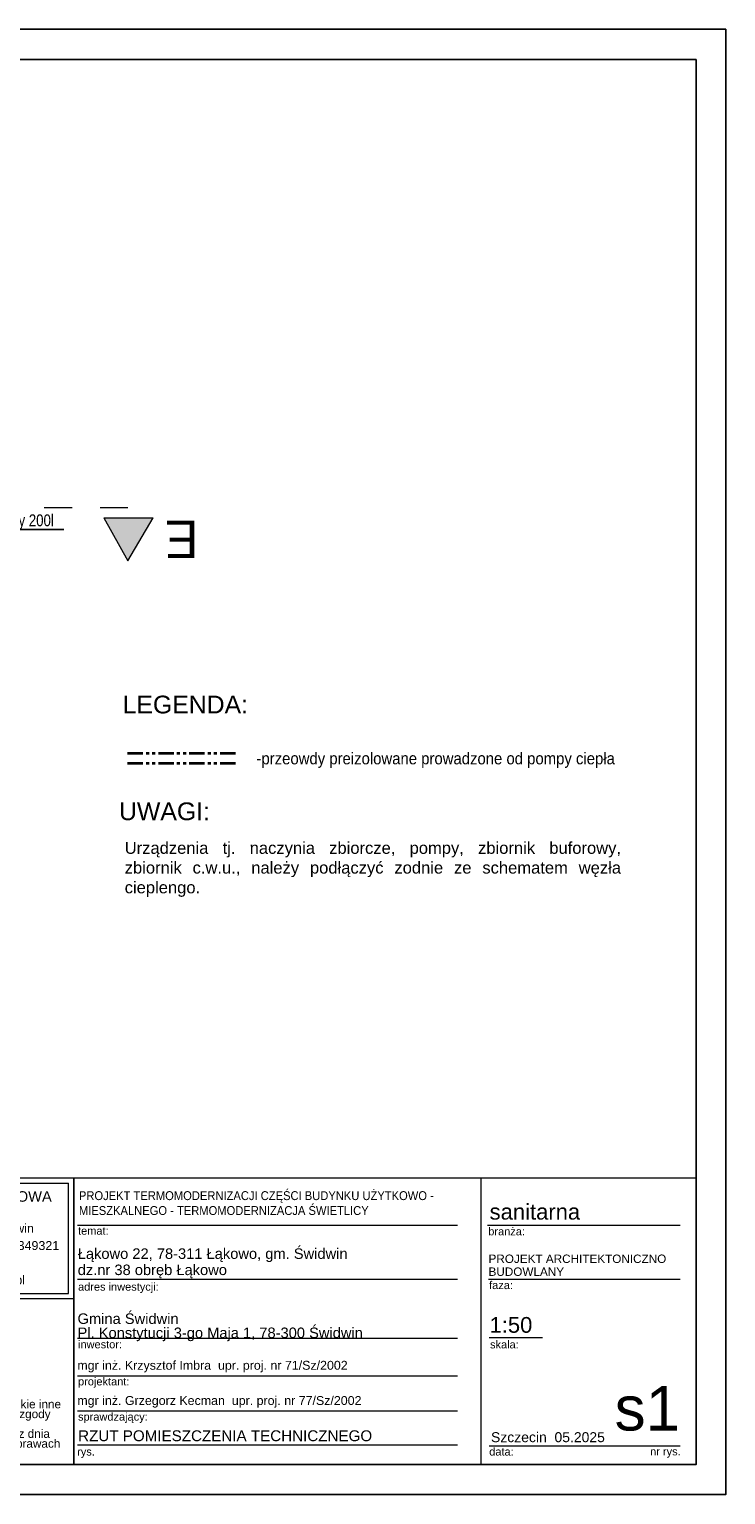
# Model space of a CAD drawing. Extents: x -528673 to -468586, y 24609 to 131944.
# Tile 8 of 87: x -514729 to -507673, y 24609 to 39459. Entities that reach past the tile are written whole.
import ezdxf
from ezdxf import colors
from ezdxf.entities.mleader import LeaderData, LeaderLine
from ezdxf.math import Vec2, Vec3

# ---------------------------------------------------------------- set-up
doc = ezdxf.new("R2010")
doc.units = 0
doc.header["$MEASUREMENT"] = 0
doc.linetypes.add('Dashed', pattern=[564.444447, 282.222223, -282.222223])
doc.linetypes.add('PHANTOM2', pattern=[1.25, 0.625, -0.125, 0.125, -0.125, 0.125, -0.125])
doc.layers.get('0').update_dxf_attribs({"color": 252})
for name, color, linetype, lineweight in [('#CIEPŁO', 1, 'Continuous', 30), ('ARCH TABELA_Nr_Pióra__1', 252, 'Continuous', 25), ('ARCH TABELA_Nr_Pióra__21', 252, 'Continuous', 9), ('ARCH TABELA_Nr_Pióra__7', 252, 'Continuous', 13), ('INWENT OPISY_Nr_Pióra__21', 252, 'Continuous', 9), ('INWENT OPISY_Nr_Pióra__41', 252, 'Continuous', 15)]:
    doc.layers.add(name, color=color, linetype=linetype, lineweight=lineweight)
for name, color, linetype in [('#opisy', 7, 'Continuous'), ('#PODKŁAD', 252, 'Continuous'), ('_TABELA', 7, 'Continuous'), ('IS_Text_Konstrukcji', 7, 'Continuous')]:
    doc.layers.add(name, color=color, linetype=linetype)
doc.styles.add('GENERATED_STYLE_5', font='txt')
doc.styles.add('GENERATED_STYLE_7', font='arial.ttf')
doc.styles.add('GENERATED_STYLE_8', font='arial.ttf')
doc.styles.add('GENERATED_STYLE_9', font='arial.ttf')
doc.styles.get("Standard").update_dxf_attribs({"font": 'arial.ttf', "bigfont": 'BIGFONT.SHX'})

# ---------------------------------------------------------------- blocks, each defined once
blk = doc.blocks.new('PIWNICA')
at = {"layer": 'INWENT OPISY_Nr_Pióra__21', "linetype": 'Continuous', "lineweight": 15}
blk.add_hatch(color=252, dxfattribs=at).paths.add_polyline_path([(-513730, 34072), (-513974, 34508), (-513474, 34508)], flags=0)
at = {"layer": 'INWENT OPISY_Nr_Pióra__41', "color": 252, "linetype": 'Dashed', "lineweight": 15}
blk.add_line((-513730, 34608), (-514830, 34608), dxfattribs=at)
at = {"layer": 'INWENT OPISY_Nr_Pióra__41', "color": 252, "linetype": 'Continuous', "lineweight": 15}
for p, q in [((-513974, 34508), (-513474, 34508)), ((-513974, 34508), (-513730, 34072)), ((-513730, 34072), (-513474, 34508))]:
    blk.add_line(p, q, dxfattribs=at)
at = {"layer": 'INWENT OPISY_Nr_Pióra__21', "color": 252, "linetype": 'Continuous', "lineweight": 15, "insert": (-513185, 34101), "char_height": 380, "attachment_point": 2, "rotation": 180, "style": 'GENERATED_STYLE_5'}
blk.add_mtext('{E}', dxfattribs=at)

msp = doc.modelspace()

# ---------------------------------------------------------------- linework, layer by layer
at = {"layer": 'ARCH TABELA_Nr_Pióra__21', "color": 0, "linetype": 'Continuous'}
for p, q in [((-510154, 27819), (-510154, 24914)), ((-507973, 27819), (-507973, 24914)), ((-510085, 27341), (-508135, 27341)), ((-510076, 26794), (-508135, 26794)), ((-510070, 26203), (-509530, 26203)), ((-514240, 25457), (-510391, 25457)), ((-514240, 25114), (-510391, 25114)), ((-510070, 25105), (-508929, 25105)), ((-508929, 25105), (-508135, 25105)), ((-516723, 24914), (-514277, 24914)), ((-507973, 24914), (-514277, 24914))]:
    msp.add_line(p, q, dxfattribs=at)

# ---------------------------------------------------------------- block references
at = {"layer": '#PODKŁAD'}
msp.add_blockref('PIWNICA', (0, 0), dxfattribs=at)

# ---------------------------------------------------------------- texts
at = {"layer": '#opisy', "lineweight": -3, "insert": (-512427, 32330), "char_height": 120, "width": 5013.14, "attachment_point": 1}
msp.add_mtext('{\\Fromans|c238;\\W0.8; \\P}\\W0.9;-przeowdy preizolowane prowadzone od pompy ciepła ', dxfattribs=at)
at = {"layer": 'ARCH TABELA_Nr_Pióra__1', "color": 0, "linetype": 'Continuous', "insert": (-514234, 25261), "char_height": 110, "attachment_point": 1, "style": 'GENERATED_STYLE_9'}
msp.add_mtext('RZUT POMIESZCZENIA TECHNICZNEGO', dxfattribs=at)
at = {"layer": 'ARCH TABELA_Nr_Pióra__7', "color": 0, "linetype": 'Continuous', "attachment_point": 1, "style": 'GENERATED_STYLE_7'}
for s, insert, char_height, width in [('sanitarna', (-510065, 27556), 159.6, 1819.7), ('mgr inż. Grzegorz Kecman  \\fArial|b0|i0|c238;upr. proj. nr 77/Sz/2002', (-514242, 25608), 90, 3210.98)]:
    msp.add_mtext(s, dxfattribs=dict(at, insert=insert, char_height=char_height, width=width))
at = {"layer": 'ARCH TABELA_Nr_Pióra__7', "color": 0, "linetype": 'Continuous', "style": 'GENERATED_STYLE_7'}
for s, insert, char_height, attachment_point in [('{branża:}', (-510079, 27317), 79.8, 1), ('{faza:}', (-510070, 26772), 79.8, 1), ('1:50', (-510066, 26409), 159.6, 1), ('{skala:}', (-510061, 26171), 79.8, 1), ('s1', (-508135, 25709), 450, 3), ('sprawdzający:', (-514235, 25439), 79.79, 1), ('{Szczecin  05.2025}', (-510051, 25242), 101.06, 1), ('{rys.}', (-514244, 25085), 79.8, 1), ('{data:}', (-510069, 25085), 79.8, 1), ('{nr rys.}', (-508439, 25087), 79.8, 1)]:
    msp.add_mtext(s, dxfattribs=dict(at, insert=insert, char_height=char_height, attachment_point=attachment_point))
at = {"layer": 'ARCH TABELA_Nr_Pióra__7', "color": 0, "linetype": 'Continuous', "insert": (-510076, 27042), "char_height": 85, "attachment_point": 1, "line_spacing_factor": 0.923713, "style": 'GENERATED_STYLE_7'}
msp.add_mtext('{PROJEKT ARCHITEKTONICZNO\\PBUDOWLANY}', dxfattribs=at)

# ---------------------------------------------------------------- next in the draw order: linework, layer by layer
at = {"layer": '#CIEPŁO', "color": 206, "linetype": 'PHANTOM2', "lineweight": 35, "ltscale": 250}
for p, q in [((-512640, 32120), (-513753, 32120)), ((-512640, 32020), (-513753, 32020))]:
    msp.add_line(p, q, dxfattribs=at)
at = {"layer": 'ARCH TABELA_Nr_Pióra__21', "color": 0, "linetype": 'Continuous'}
for p, q in [((-516723, 27819), (-514277, 27819)), ((-516723, 27819), (-507973, 27819)), ((-514277, 27819), (-514277, 24914)), ((-514277, 26596), (-514277, 27819)), ((-516670, 27766), (-514330, 27766)), ((-514330, 26649), (-514330, 27766)), ((-514277, 24914), (-514277, 27619)), ((-514240, 27341), (-510391, 27341)), ((-514240, 26794), (-510391, 26794)), ((-516723, 26596), (-514277, 26596)), ((-516670, 26649), (-514330, 26649)), ((-514240, 26194), (-510391, 26194)), ((-514240, 25814), (-510391, 25814))]:
    msp.add_line(p, q, dxfattribs=at)

# ---------------------------------------------------------------- next in the draw order: texts
at = {"layer": '#opisy', "lineweight": -3}
for s, p in [('LEGENDA:', (-513784, 32526)), ('UWAGI:', (-513820, 31444))]:
    msp.add_text(s, height=180, dxfattribs=at).set_placement(p)
at = {"layer": '#opisy', "insert": (-516649, 34543), "char_height": 120, "width": 3502.89, "attachment_point": 1}
msp.add_mtext('\\W0.8;Wolnostojący zbiornik buforowy 200l', dxfattribs=at)
at = {"layer": '#opisy', "lineweight": -3, "insert": (-513762, 31223), "char_height": 120, "width": 5013.14, "attachment_point": 1}
msp.add_mtext('\\pxqj;Urządzenia tj. naczynia zbiorcze, pompy, zbiornik buforowy, zbiornik c.w.u., należy podłączyć zodnie ze schematem węzła cieplengo. \\P\\pq*;\\H0.9999555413x;\\P', dxfattribs=at)
at = {"layer": 'ARCH TABELA_Nr_Pióra__1', "color": 0, "linetype": 'Continuous', "insert": (-514226, 27442), "char_height": 90, "width": 3909.55, "attachment_point": 7, "line_spacing_factor": 1.005757, "style": 'GENERATED_STYLE_5'}
msp.add_mtext('\\pt22543.3;\\fArial|b0|i0|c238;\\W0.9;PROJEKT TERMOMODERNIZACJI CZĘŚCI BUDYNKU UŻYTKOWO - MIESZKALNEGO - TERMOMODERNIZACJA ŚWIETLICY', dxfattribs=at)
at = {"layer": 'ARCH TABELA_Nr_Pióra__21', "color": 0, "linetype": 'Continuous', "insert": (-514240, 26164), "char_height": 106.38, "attachment_point": 7, "line_spacing_factor": 0.807442, "style": 'GENERATED_STYLE_7'}
msp.add_mtext('{Gmina Świdwin\\PPl. Konstytucji 3-go Maja 1, 78-300 Świdwin}', dxfattribs=at)
at = {"layer": 'ARCH TABELA_Nr_Pióra__7', "color": 0, "linetype": 'Continuous', "insert": (-515500, 27684), "char_height": 106.38, "attachment_point": 2, "line_spacing_factor": 0.926719, "style": 'GENERATED_STYLE_8'}
msp.add_mtext('{PRACOWNIA PROJEKTOWA\\P\\LBartosz Balejko}', dxfattribs=at)
at = {"layer": 'ARCH TABELA_Nr_Pióra__7', "color": 0, "linetype": 'Continuous', "style": 'GENERATED_STYLE_7'}
for s, insert, char_height, width, attachment_point, line_spacing_factor in [('{ul.Różana 6, 78-300 Świdwin\\PNIP 672-168-25-82 Regon 331349321\\Ptel.: +48 501 059 462\\Pmail: bartekbalejko@o2.pl}', (-515500, 27353), 90.43, 2340.43, 2, 1.156383), ('{UWAGA:\\PKopiowanie, publikacje oraz wszelkie inne formy wykorzystania projektu bez zgody autorów będą naruszeniem przepisówwynikających z Ustawy z dnia 4.02.1994 r. o prawie autorskim i prawach pokrewnych.}', (-516621, 25669), 85.106, 2241.7, 1, 0.703415)]:
    msp.add_mtext(s, dxfattribs=dict(at, insert=insert, char_height=char_height, width=width, attachment_point=attachment_point, line_spacing_factor=line_spacing_factor))
at = {"layer": 'ARCH TABELA_Nr_Pióra__7', "color": 0, "linetype": 'Continuous', "attachment_point": 1, "style": 'GENERATED_STYLE_7'}
for s, insert, char_height in [('{temat:}', (-514235, 27323), 79.8), ('{adres inwestycji:}', (-514235, 26756), 79.79), ('{inwestor:}', (-514235, 26172), 79.79), ('{projektant:}', (-514235, 25796), 79.79)]:
    msp.add_mtext(s, dxfattribs=dict(at, insert=insert, char_height=char_height))
at = {"layer": 'ARCH TABELA_Nr_Pióra__7', "linetype": 'Continuous', "insert": (-514238, 26802), "char_height": 106.38, "width": 3531.91, "attachment_point": 7, "line_spacing_factor": 0.92536, "style": 'GENERATED_STYLE_7'}
msp.add_mtext('\\C0;Łąkowo 22, 78-311 Łąkowo, gm. Świdwin\\Pdz.nr 38 obręb Łąkowo', dxfattribs=at)
at = {"layer": 'ARCH TABELA_Nr_Pióra__7', "color": 0, "linetype": 'Continuous', "insert": (-514242, 25965), "char_height": 90, "width": 3210.98, "attachment_point": 1, "style": 'GENERATED_STYLE_7'}
msp.add_mtext('mgr inż. Krzysztof Imbra  \\fArial|b0|i0|c238;upr. proj. nr 71/Sz/2002', dxfattribs=at)

# ---------------------------------------------------------------- next in the draw order: leaders
at = {"layer": 'IS_Text_Konstrukcji'}
ml = msp.add_multileader_mtext('Standard', dxfattribs=at)
ml.set_content('')
ml.set_leader_properties()
ml.build(insert=Vec2(0, 0))
ml.multileader.update_dxf_attribs({"text_right_attachment_type": 6, "dogleg_length": 0.36, "arrow_head_size": 180})
ctx = ml.context
ctx.base_point, ctx.char_height, ctx.arrow_head_size, ctx.landing_gap_size, ctx.plane_origin = Vec3(-514378, 34389), 0.18, 180, 0.09, Vec3(-528335, 17336)
ctx.right_attachment = 6
notes = []
notes.append((ctx, [(0, (1, 1, 0), (-516715, 34389), (1, 0), 2336, [(0, [(-518030, 33553)], 0, [])])]))
ctx.mtext.insert = Vec3(-514378, 34390)
for ctx, leaders in notes:
    for number, flags, end, landing, length, lines in leaders:
        leader = LeaderData()
        leader.index, (leader.has_last_leader_line, leader.has_dogleg_vector, leader.attachment_direction) = number, flags
        leader.last_leader_point, leader.dogleg_vector, leader.dogleg_length = Vec3(end), Vec3(landing), length
        for number, points, colour, breaks in lines:
            line = LeaderLine()
            line.index, line.vertices, line.color, line.breaks = number, Vec3.list(points), colors.encode_raw_color(colour), breaks
            leader.lines.append(line)
        ctx.leaders.append(leader)

# ---------------------------------------------------------------- next in the draw order: wipeouts: each hides what was drawn before it
at = {"color": 3, "lineweight": 50}
msp.add_wipeout([(-528673, 39459), (-507673, 39459), (-507973, 39154), (-527858, 39154)], dxfattribs=at)

# ---------------------------------------------------------------- next in the draw order: linework, layer by layer
at = {"layer": '_TABELA', "color": 7}
msp.add_lwpolyline([(-528673, 39459), (-507673, 39459), (-528673, 39459), (-528673, 24609), (-507673, 24609), (-507673, 39459)], dxfattribs=at)
msp.add_lwpolyline([(-507973, 39154), (-527423, 39154), (-527423, 24914), (-507973, 24914)], close=True, dxfattribs=at)

doc.saveas('drawing.dxf')
